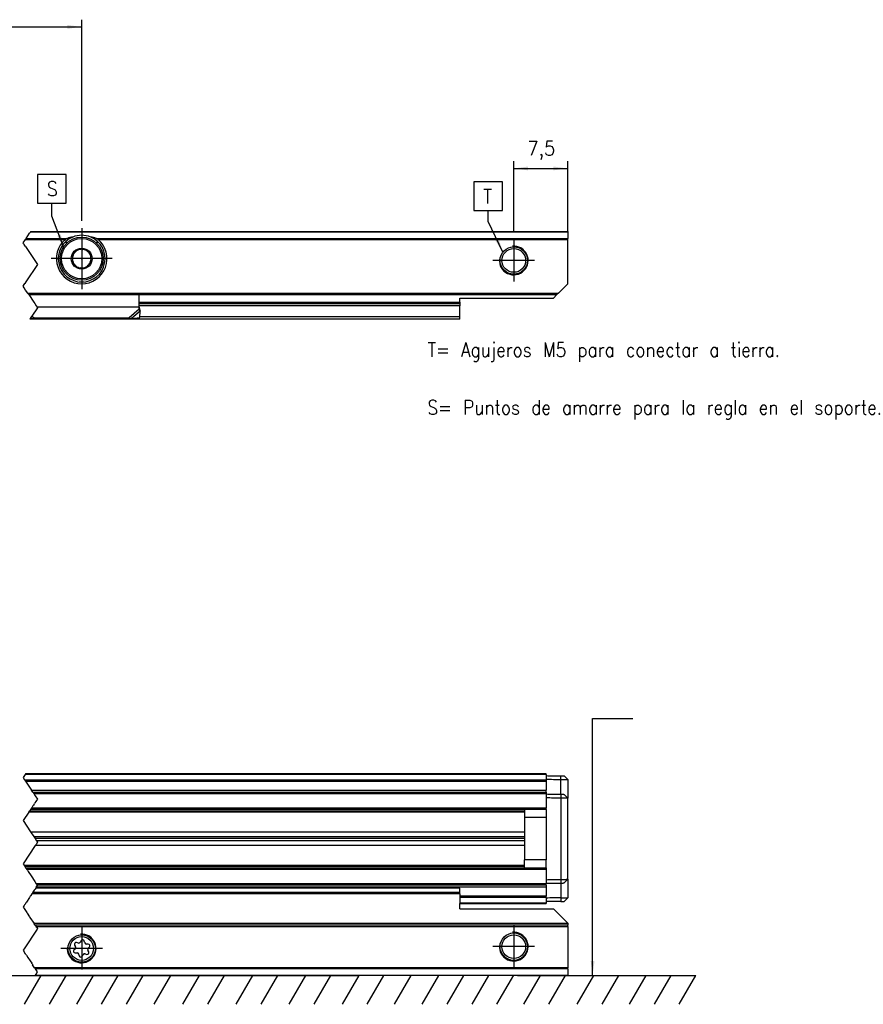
# Model space of a CAD drawing. Header units: millimetres. Extents: x -418 to 1850, y -684 to 1025.
# Tile 24 of 59: x 270 to 387, y 141 to 277. Entities that reach past the tile are written whole.
import ezdxf

# ---------------------------------------------------------------- set-up
doc = ezdxf.new("R2010")
doc.units = ezdxf.units.MM
doc.linetypes.add('DOT_CENTER', pattern=[14, 12, -1, 0, -1])
doc.layers.add('1', color=7, linetype='Continuous')
doc.styles.add('CONVERTER_12', font='txt.shx', dxfattribs={"width": 0.9})
doc.dimstyles.new('ME10_DIM_43', dxfattribs={"dimtxt": 2, "dimasz": 2, "dimexe": 1, "dimexo": 1, "dimgap": 1, "dimtad": 1, "dimdsep": 46, "dimtxsty": 'CONVERTER_12', "dimsah": 1, "dimcen": 0.09, "dimclrd": 2, "dimclre": 2, "dimclrt": 2, "dimadec": 0, "dimazin": 0, "dimtfac": 1, "dimtdec": 4, "dimtix": 1, "dimtmove": 0, "dimatfit": 3, "dimfxl": 1, "dimtolj": 1, "dimtzin": 0, "dimarcsym": 0})
doc.dimstyles.new('ME10_DIM_45', dxfattribs={"dimtxt": 2, "dimasz": 2, "dimexe": 1, "dimexo": 1, "dimgap": 1, "dimtad": 1, "dimdsep": 46, "dimtxsty": 'CONVERTER_12', "dimsah": 1, "dimcen": 0.09, "dimclrd": 2, "dimclre": 2, "dimclrt": 2, "dimadec": 0, "dimazin": 0, "dimtfac": 1, "dimtdec": 4, "dimtix": 1, "dimtmove": 0, "dimatfit": 3, "dimfxl": 1, "dimtolj": 1, "dimtzin": 0, "dimarcsym": 0})
doc.dimstyles.get("Standard").update_dxf_attribs({"dimtxt": 0.18, "dimasz": 0.18, "dimexe": 0.18, "dimexo": 0.0625, "dimgap": 0.09, "dimtad": 0, "dimtih": 1, "dimtoh": 1, "dimdec": 4, "dimzin": 0, "dimdsep": 46, "dimtxsty": 'Standard', "dimcen": 0.09, "dimadec": 0, "dimazin": 0, "dimtfac": 1, "dimtdec": 4, "dimtofl": 0, "dimtmove": 0, "dimatfit": 3, "dimfxl": 1, "dimtolj": 1, "dimtzin": 0, "dimarcsym": 0})

# ---------------------------------------------------------------- blocks, each defined once
blk = doc.blocks.new('REGLA_SV2-1140__7', base_point=(-299.89, 154.79))
at = {"color": 2, "linetype": 'DOT_CENTER'}
for p, q in [((270.74, 172.69), (270.47, 172.29)), ((270.47, 172.29), (270.69, 171.97)), ((270.81, 172.79), (270.74, 172.69)), ((270.69, 171.97), (270.81, 171.78)), ((270.81, 171.78), (271.64, 170.53)), ((271.83, 170.24), (271.64, 170.53)), ((271.83, 170.24), (271.97, 170.04)), ((271.97, 170.04), (272.17, 169.74)), ((272.17, 169.74), (272.47, 169.29)), ((271.73, 168.18), (271.63, 168.02)), ((271.83, 168.33), (271.73, 168.18)), ((271.91, 168.45), (271.83, 168.33)), ((272.01, 168.59), (271.91, 168.45)), ((272.01, 168.59), (272.08, 168.69)), ((272.12, 168.76), (272.08, 168.69)), ((272.25, 168.95), (272.12, 168.76)), ((272.33, 169.07), (272.25, 168.95)), ((272.47, 169.29), (272.33, 169.07)), ((271.27, 167.48), (270.47, 166.29)), ((271.27, 167.48), (271.4, 167.67)), ((271.49, 167.82), (271.4, 167.67)), ((271.54, 167.89), (271.49, 167.82)), ((271.63, 168.02), (271.54, 167.89)), ((270.47, 166.29), (271.51, 164.74)), ((271.51, 164.74), (271.6, 164.59)), ((271.6, 164.59), (271.95, 164.08)), ((271.95, 164.08), (272.14, 163.79)), ((272.17, 162.84), (270.47, 160.29)), ((272.14, 163.79), (272.33, 163.5)), ((272.27, 162.99), (272.17, 162.84)), ((272.47, 163.29), (272.27, 162.99)), ((272.33, 163.5), (272.47, 163.29)), ((270.47, 160.29), (270.6, 160.1)), ((270.73, 159.9), (270.6, 160.1)), ((270.73, 159.9), (270.83, 159.75)), ((270.83, 159.75), (270.88, 159.68)), ((270.88, 159.68), (270.96, 159.55)), ((270.96, 159.55), (271.07, 159.39)), ((271.07, 159.39), (271.17, 159.24)), ((271.17, 159.24), (271.58, 158.62)), ((271.58, 158.62), (272.11, 157.84)), ((272.11, 157.84), (272.31, 157.53)), ((272.31, 157.53), (272.44, 157.33)), ((272.31, 157.04), (272.47, 157.29)), ((272.47, 157.29), (272.44, 157.33)), ((271.56, 155.91), (271.48, 155.79)), ((271.71, 156.14), (271.56, 155.91)), ((271.73, 156.17), (271.71, 156.14)), ((271.83, 156.32), (271.73, 156.17)), ((271.84, 156.34), (271.83, 156.32)), ((272.03, 156.62), (271.84, 156.34)), ((272.13, 156.77), (272.03, 156.62)), ((272.22, 156.91), (272.13, 156.77)), ((272.23, 156.93), (272.22, 156.91)), ((272.31, 157.04), (272.23, 156.93)), ((270.87, 154.89), (270.81, 154.79)), ((270.94, 154.99), (270.87, 154.89)), ((271.35, 155.61), (270.94, 154.99)), ((271.47, 155.78), (271.35, 155.61)), ((271.48, 155.79), (271.47, 155.78))]:
    blk.add_line(p, q, dxfattribs=at)
at = {"color": 3, "linetype": 'Continuous'}
for p, q in [((343.11, 172.69), (270.74, 172.69)), ((345.13, 172), (345.13, 172.5)), ((270.69, 171.97), (343.11, 171.97)), ((270.81, 171.78), (343.11, 171.78)), ((345.13, 169.95), (345.13, 172)), ((271.64, 170.53), (343.11, 170.53)), ((271.97, 170.04), (343.11, 170.04)), ((345.13, 169.95), (345.13, 169.45)), ((345.13, 169.45), (345.13, 158.12)), ((340.11, 167.48), (271.27, 167.48)), ((271.4, 167.67), (340.11, 167.67)), ((343.11, 168.02), (271.63, 168.02)), ((343.11, 166.74), (343.11, 160.84)), ((270.6, 160.1), (340.11, 160.1)), ((340.11, 159.9), (270.73, 159.9)), ((270.96, 159.55), (343.11, 159.55)), ((343.11, 157.53), (272.31, 157.53)), ((345.13, 158.12), (345.13, 157.62)), ((345.13, 157.62), (345.13, 155.57)), ((343.11, 157.04), (272.31, 157.04)), ((343.11, 155.79), (331.11, 155.79)), ((343.11, 155.61), (331.11, 155.61)), ((331.11, 154.89), (343.11, 154.89)), ((345.13, 155.57), (345.13, 155.07))]:
    blk.add_line(p, q, dxfattribs=at)
at = {"color": 7, "linetype": 'Continuous'}
for p, q in [((343.11, 172.79), (270.81, 172.79)), ((343.11, 172.69), (343.11, 172.79)), ((343.11, 172.69), (343.11, 172.54)), ((343.11, 172.54), (343.11, 172.04)), ((346.11, 171.98), (345.61, 172.49)), ((343.11, 172.04), (343.11, 171.97)), ((343.11, 171.97), (343.11, 171.78)), ((343.11, 171.78), (343.11, 170.53)), ((346.11, 171.98), (346.11, 169.43)), ((271.83, 170.24), (343.11, 170.24)), ((343.11, 170.24), (343.11, 170.53)), ((343.11, 170.24), (343.11, 170.04)), ((343.11, 170.04), (343.11, 169.99)), ((343.11, 169.99), (343.11, 169.49)), ((346.11, 169.43), (345.61, 169.94)), ((343.11, 169.49), (343.11, 168.02)), ((346.11, 158.14), (346.11, 169.43)), ((343.11, 167.82), (271.49, 167.82)), ((340.11, 167.82), (340.11, 166.72)), ((343.11, 167.82), (343.11, 168.02)), ((343.11, 167.82), (343.11, 166.74)), ((343.11, 166.74), (340.11, 166.72)), ((340.11, 166.72), (340.11, 160.86)), ((271.51, 164.74), (340.11, 164.74)), ((271.95, 164.08), (340.11, 164.08)), ((340.11, 163.79), (272.14, 163.79)), ((340.11, 162.84), (272.17, 162.84)), ((340.11, 163.5), (272.33, 163.5)), ((340.11, 159.75), (340.11, 160.86)), ((343.11, 160.84), (340.11, 160.86)), ((343.11, 159.75), (343.11, 160.84)), ((270.83, 159.75), (343.11, 159.75)), ((343.11, 159.75), (343.11, 159.55)), ((343.11, 159.55), (343.11, 158.09)), ((343.11, 157.33), (272.44, 157.33)), ((343.11, 158.09), (343.11, 157.59)), ((343.11, 157.59), (343.11, 157.53)), ((343.11, 157.33), (343.11, 157.53)), ((343.11, 157.33), (343.11, 157.04)), ((345.61, 157.63), (346.11, 158.14)), ((346.11, 158.14), (346.11, 155.59)), ((343.11, 157.04), (343.11, 155.79)), ((331.11, 154.79), (343.11, 154.79)), ((343.11, 155.61), (343.11, 155.79)), ((343.11, 155.61), (343.11, 155.54)), ((343.11, 155.54), (343.11, 155.04)), ((343.11, 155.04), (343.11, 154.89)), ((343.11, 154.89), (343.11, 154.79)), ((345.61, 155.08), (346.11, 155.59))]:
    blk.add_line(p, q, dxfattribs=at)
for points, knots in [([(343.11, 172.54), (343.28, 172.53), (343.61, 172.53), (344.12, 172.52), (344.62, 172.51), (344.96, 172.5), (345.13, 172.5)], [0, 0, 0, 0, 0.500077, 1.000155, 1.508556, 2.014552, 2.014552, 2.014552, 2.014552]), ([(345.13, 172.5), (345.19, 172.5), (345.3, 172.5), (345.44, 172.5), (345.54, 172.49), (345.59, 172.49), (345.61, 172.49)], [0, 0, 0, 0, 0.1805819, 0.3443087, 0.4151086, 0.4859085, 0.4859085, 0.4859085, 0.4859085]), ([(343.11, 172.04), (343.28, 172.03), (343.61, 172.03), (344.12, 172.02), (344.62, 172.01), (344.96, 172), (345.13, 172)], [0, 0, 0, 0, 0.500077, 1.000155, 1.508957, 2.017759, 2.017759, 2.017759, 2.017759]), ([(345.13, 172), (345.17, 172), (345.26, 172), (345.43, 172), (345.61, 171.99), (345.79, 171.99), (345.92, 171.99), (346.01, 171.99), (346.06, 171.99), (346.1, 171.98), (346.11, 171.98), (346.11, 171.98)], [0, 0, 0, 0, 0.1345824, 0.2669708, 0.4950926, 0.6916023, 0.799075, 0.8835795, 0.9432858, 0.972824, 0.9826853, 0.9826853, 0.9826853, 0.9826853]), ([(343.11, 169.99), (343.28, 169.98), (343.61, 169.98), (344.12, 169.97), (344.62, 169.96), (344.96, 169.95), (345.13, 169.95)], [0, 0, 0, 0, 0.500077, 1.000155, 1.508957, 2.01776, 2.01776, 2.01776, 2.01776]), ([(345.13, 169.95), (345.19, 169.95), (345.3, 169.95), (345.44, 169.95), (345.54, 169.94), (345.59, 169.94), (345.61, 169.94)], [0, 0, 0, 0, 0.1773378, 0.3411015, 0.4119006, 0.4826997, 0.4826997, 0.4826997, 0.4826997]), ([(343.11, 169.49), (343.28, 169.48), (343.61, 169.48), (344.12, 169.47), (344.62, 169.46), (344.96, 169.45), (345.13, 169.45)], [0, 0, 0, 0, 0.500077, 1.000155, 1.508957, 2.017759, 2.017759, 2.017759, 2.017759]), ([(345.13, 169.45), (345.17, 169.45), (345.26, 169.45), (345.43, 169.45), (345.61, 169.44), (345.79, 169.44), (345.92, 169.44), (346.01, 169.44), (346.06, 169.44), (346.1, 169.43), (346.11, 169.43), (346.11, 169.43)], [0, 0, 0, 0, 0.1345824, 0.2669708, 0.4950926, 0.6916023, 0.799075, 0.8835795, 0.9432858, 0.9728294, 0.9826962, 0.9826962, 0.9826962, 0.9826962]), ([(343.11, 158.09), (343.28, 158.09), (343.61, 158.1), (344.12, 158.1), (344.62, 158.11), (344.96, 158.12), (345.13, 158.12)], [0, 0, 0, 0, 0.500077, 1.000155, 1.508957, 2.017759, 2.017759, 2.017759, 2.017759]), ([(343.11, 157.59), (343.28, 157.59), (343.61, 157.6), (344.12, 157.6), (344.62, 157.61), (344.96, 157.62), (345.13, 157.62)], [0, 0, 0, 0, 0.500077, 1.000155, 1.508957, 2.01776, 2.01776, 2.01776, 2.01776]), ([(345.13, 158.12), (345.17, 158.12), (345.26, 158.12), (345.43, 158.13), (345.61, 158.13), (345.79, 158.13), (345.92, 158.14), (346.01, 158.14), (346.06, 158.14), (346.1, 158.14), (346.11, 158.14), (346.11, 158.14)], [0, 0, 0, 0, 0.1345824, 0.2669708, 0.4950926, 0.6916023, 0.799075, 0.8835795, 0.9432858, 0.9728294, 0.9826962, 0.9826962, 0.9826962, 0.9826962]), ([(345.13, 157.62), (345.19, 157.62), (345.3, 157.62), (345.44, 157.63), (345.54, 157.63), (345.59, 157.63), (345.61, 157.63)], [0, 0, 0, 0, 0.1795472, 0.3411015, 0.4119006, 0.4826997, 0.4826997, 0.4826997, 0.4826997]), ([(345.13, 155.57), (344.96, 155.57), (344.62, 155.56), (344.12, 155.55), (343.61, 155.55), (343.28, 155.54), (343.11, 155.54)], [0, 0, 0, 0, 0.508802, 1.017604, 1.517682, 2.017759, 2.017759, 2.017759, 2.017759]), ([(345.13, 155.07), (344.96, 155.07), (344.62, 155.06), (344.12, 155.05), (343.61, 155.05), (343.28, 155.04), (343.11, 155.04)], [0, 0, 0, 0, 0.505996, 1.014397, 1.514475, 2.014552, 2.014552, 2.014552, 2.014552]), ([(345.13, 155.57), (345.17, 155.57), (345.26, 155.57), (345.43, 155.58), (345.61, 155.58), (345.79, 155.58), (345.92, 155.59), (346.01, 155.59), (346.06, 155.59), (346.1, 155.59), (346.11, 155.59), (346.11, 155.59)], [0, 0, 0, 0, 0.1345824, 0.2669708, 0.4950926, 0.6916023, 0.799075, 0.8835795, 0.9432858, 0.9728294, 0.9826962, 0.9826962, 0.9826962, 0.9826962]), ([(345.13, 155.07), (345.19, 155.07), (345.3, 155.07), (345.44, 155.08), (345.54, 155.08), (345.59, 155.08), (345.61, 155.08)], [0, 0, 0, 0, 0.182624, 0.3443087, 0.4151086, 0.4859085, 0.4859085, 0.4859085, 0.4859085])]:
    blk.add_open_spline(points, degree=3, knots=knots, dxfattribs=at)
blk = doc.blocks.new('SOPORTE_SV2__8', base_point=(-302.89, 144.79))
at = {"color": 2, "linetype": 'DOT_CENTER'}
for p, q in [((271.56, 155.91), (271.48, 155.79)), ((271.71, 156.14), (271.56, 155.91)), ((271.73, 156.17), (271.71, 156.14)), ((271.83, 156.32), (271.73, 156.17)), ((271.84, 156.34), (271.83, 156.32)), ((272.03, 156.62), (271.84, 156.34)), ((272.13, 156.77), (272.03, 156.62)), ((272.22, 156.91), (272.13, 156.77)), ((272.23, 156.93), (272.22, 156.91)), ((270.61, 154.5), (270.47, 154.29)), ((270.67, 154.59), (270.61, 154.5)), ((270.79, 154.76), (270.67, 154.59)), ((270.81, 154.79), (270.79, 154.76)), ((270.87, 154.89), (270.81, 154.79)), ((270.94, 154.99), (270.87, 154.89)), ((271.35, 155.61), (270.94, 154.99)), ((271.47, 155.78), (271.35, 155.61)), ((271.48, 155.79), (271.47, 155.78)), ((270.47, 154.29), (270.61, 154.08)), ((270.61, 154.08), (270.97, 153.54)), ((270.97, 153.54), (271.02, 153.46)), ((271.02, 153.46), (271.38, 152.92)), ((271.38, 152.92), (271.42, 152.86)), ((271.42, 152.86), (272.01, 151.99)), ((272.02, 151.97), (272.01, 151.99)), ((272.14, 151.79), (272.02, 151.97)), ((272.14, 151.79), (272.27, 151.59)), ((272.44, 151.24), (270.61, 148.5)), ((272.37, 151.44), (272.27, 151.59)), ((272.37, 151.44), (272.46, 151.31)), ((272.47, 151.29), (272.44, 151.24)), ((272.46, 151.31), (272.47, 151.29)), ((270.61, 148.5), (270.47, 148.29)), ((270.47, 148.29), (270.61, 148.08)), ((270.61, 148.08), (270.67, 147.99)), ((270.81, 147.79), (270.67, 147.99)), ((270.87, 147.69), (270.81, 147.79)), ((270.94, 147.59), (270.87, 147.69)), ((270.94, 147.59), (271.14, 147.29)), ((271.14, 147.29), (271.44, 146.84)), ((271.44, 146.84), (271.67, 146.49)), ((271.71, 146.43), (271.67, 146.49)), ((271.76, 146.36), (271.71, 146.43)), ((271.76, 146.36), (271.8, 146.29)), ((272.08, 145.87), (271.8, 146.29)), ((272.08, 145.87), (272.18, 145.73)), ((272.47, 145.29), (272.18, 145.73)), ((272.18, 144.85), (272.27, 144.99)), ((272.27, 144.99), (272.47, 145.29)), ((272.14, 144.79), (272.18, 144.85))]:
    blk.add_line(p, q, dxfattribs=at)
at = {"color": 3, "linetype": 'Continuous'}
for p, q in [((331.11, 156.14), (271.71, 156.14)), ((331.11, 156.32), (271.83, 156.32)), ((331.11, 156.91), (272.22, 156.91)), ((346.11, 151.99), (272.01, 151.99)), ((272.27, 151.59), (346.11, 151.59)), ((346.11, 145.87), (272.08, 145.87)), ((346.11, 145.73), (272.18, 145.73)), ((272.18, 144.85), (346.11, 144.85))]:
    blk.add_line(p, q, dxfattribs=at)
at = {"color": 7, "linetype": 'Continuous'}
for p, q in [((331.11, 156.93), (272.23, 156.93)), ((331.11, 156.32), (331.11, 156.91)), ((331.11, 156.14), (331.11, 156.32)), ((331.11, 156.14), (331.11, 154.79)), ((331.11, 154.04), (331.11, 154.79)), ((331.11, 154.04), (344.11, 154.04)), ((346.11, 152.04), (344.11, 154.04)), ((346.11, 151.79), (272.14, 151.79)), ((346.11, 152.04), (346.11, 151.99)), ((346.11, 151.99), (346.11, 151.79)), ((346.11, 151.59), (346.11, 151.79)), ((346.11, 151.59), (346.11, 145.87)), ((278.15, 149.29), (277.89, 149.35)), ((278.53, 149.62), (278.41, 149.4)), ((279.03, 149.32), (278.96, 149.57)), ((279.52, 149.15), (279.25, 149.15)), ((277.73, 148.51), (277.54, 148.32)), ((277.63, 149.01), (277.76, 148.78)), ((277.71, 147.93), (277.97, 147.92)), ((278.19, 147.76), (278.27, 147.5)), ((278.69, 147.45), (278.82, 147.68)), ((279.08, 147.78), (279.34, 147.72)), ((279.59, 148.06), (279.46, 148.29)), ((279.5, 148.56), (279.68, 148.75)), ((346.11, 145.73), (346.11, 145.87)), ((346.11, 145.73), (346.11, 144.85)), ((346.11, 144.79), (272.14, 144.79)), ((346.11, 144.85), (346.11, 144.79))]:
    blk.add_line(p, q, dxfattribs=at)
for centre, radius in [((278.61, 148.54), 1.9), ((338.61, 148.79), 1.9), ((338.61, 148.79), 1.65), ((278.61, 148.54), 1.65)]:
    blk.add_circle(centre, radius, dxfattribs=at)
for centre, start, end in [((277.83, 149.13), 76.5421, 209.4344), ((278.2, 149.52), 256.5421, 329.8481), ((278.74, 149.51), 16.1284, 149.8481), ((279.26, 149.38), 196.1284, 269.4344), ((279.51, 148.92), 316.1284, 89.4344), ((277.71, 148.16), 136.1284, 269.4344), ((277.56, 148.67), 316.1284, 29.4344), ((277.97, 147.69), 16.1294, 89.4344), ((279.02, 147.56), 76.1284, 149.4344), ((279.39, 147.95), 256.1284, 29.4344), ((279.67, 148.4), 136.1284, 209.4344), ((278.49, 147.57), 196.1294, 329.4344)]:
    blk.add_arc(centre, 0.233, start, end, dxfattribs=at)
blk.add_open_spline([(331.11, 156.91), (331.11, 156.91), (331.11, 156.92), (331.11, 156.93), (331.11, 156.93)], degree=3, dxfattribs=at)
at = {"layer": '1', "color": 2, "linetype": 'DOT_CENTER'}
for p, q in [((278.61, 151.44), (278.61, 145.64)), ((338.61, 151.69), (338.61, 145.89)), ((281.51, 148.54), (275.71, 148.54)), ((341.51, 148.79), (335.71, 148.79))]:
    blk.add_line(p, q, dxfattribs=at)
at = {"layer": '1', "color": 30, "linetype": 'Continuous'}
for centre in [(278.61, 148.54), (338.61, 148.79)]:
    blk.add_arc(centre, 2, 175, 95, dxfattribs=at)
blk = doc.blocks.new('REGLA_SV2-1140mm__10', base_point=(-302.89, 144.79))
for name, p in [('REGLA_SV2-1140__7', (-299.89, 154.79)), ('SOPORTE_SV2__8', (-302.89, 144.79))]:
    blk.add_blockref(name, p)
blk = doc.blocks.new('SOPORTE_SV2__50', base_point=(-302.89, 235.93))
at = {"color": 2, "linetype": 'DOT_CENTER'}
for p, q in [((270.89, 247.13), (271.38, 247.87)), ((271.48, 248.01), (271.38, 247.87)), ((271.52, 248.07), (271.48, 248.01)), ((270.47, 246.5), (270.79, 246.99)), ((270.56, 246.37), (270.47, 246.5)), ((270.56, 246.37), (270.61, 246.29)), ((270.79, 246.02), (270.61, 246.29)), ((270.89, 247.13), (270.79, 246.99)), ((270.79, 246.02), (272.47, 243.5)), ((272.47, 243.5), (270.86, 241.09)), ((270.47, 240.5), (270.61, 240.71)), ((270.61, 240.71), (270.63, 240.75)), ((270.63, 240.75), (270.72, 240.87)), ((270.73, 240.89), (270.72, 240.87)), ((270.86, 241.09), (270.73, 240.89)), ((270.61, 240.29), (270.47, 240.5)), ((270.83, 239.96), (270.61, 240.29)), ((271.12, 239.52), (270.83, 239.96)), ((271.12, 239.52), (271.15, 239.48)), ((271.15, 239.48), (271.26, 239.32)), ((271.26, 239.32), (271.96, 238.27)), ((271.96, 238.27), (272.09, 238.07)), ((272.09, 238.07), (272.28, 237.78)), ((272.47, 237.5), (271.71, 236.35)), ((272.28, 237.78), (272.42, 237.58)), ((272.42, 237.58), (272.47, 237.5)), ((271.56, 236.13), (271.42, 235.93)), ((271.61, 236.22), (271.56, 236.13)), ((271.71, 236.35), (271.61, 236.22))]:
    blk.add_line(p, q, dxfattribs=at)
at = {"color": 3, "linetype": 'Continuous'}
for p, q in [((346.11, 248.01), (271.48, 248.01)), ((270.79, 246.99), (276.34, 246.99)), ((270.89, 247.13), (276.62, 247.13)), ((280.6, 247.13), (346.11, 247.13)), ((280.88, 246.99), (346.11, 246.99)), ((278.25, 241.09), (278.97, 241.09)), ((271.12, 239.52), (344.81, 239.52)), ((286.61, 238.27), (331.11, 238.27)), ((286.61, 237.58), (272.42, 237.58)), ((286.61, 237.29), (285.2, 236.08)), ((286.72, 237.03), (285.53, 236.01)), ((331.11, 237.78), (286.61, 237.78)), ((271.71, 236.35), (272.02, 236.08)), ((331.11, 236.22), (286.7, 236.22))]:
    blk.add_line(p, q, dxfattribs=at)
at = {"color": 7, "linetype": 'Continuous'}
for p, q in [((271.52, 248.07), (346.11, 248.07)), ((346.11, 248.07), (346.11, 248.01)), ((346.11, 248.01), (346.11, 247.13)), ((276.62, 246.57), (276.26, 246.57)), ((280.96, 246.57), (280.6, 246.57)), ((346.11, 246.99), (346.11, 247.13)), ((346.11, 240.82), (346.11, 246.99)), ((277.28, 244.88), (277.57, 245.1)), ((277.33, 244.52), (277.28, 244.88)), ((278.14, 245.53), (278.43, 245.75)), ((278.43, 245.75), (278.76, 245.61)), ((279.42, 245.33), (279.76, 245.19)), ((279.76, 245.19), (279.81, 244.83)), ((277.46, 243.45), (277.41, 243.81)), ((277.8, 243.31), (277.46, 243.45)), ((279.94, 243.76), (279.65, 243.54)), ((279.89, 244.12), (279.94, 243.76)), ((278.79, 242.89), (278.46, 243.03)), ((279.08, 243.11), (278.79, 242.89)), ((346.11, 240.82), (344.81, 239.52)), ((271.26, 239.32), (344.61, 239.32)), ((286.61, 237.6), (286.61, 239.32)), ((344.61, 239.32), (344.11, 238.82)), ((344.81, 239.52), (344.61, 239.32)), ((286.61, 238.07), (331.11, 238.07)), ((331.11, 238.27), (331.11, 238.82)), ((331.11, 238.82), (344.11, 238.82)), ((331.11, 238.27), (331.11, 238.07)), ((331.11, 238.07), (331.11, 237.78)), ((286.61, 237.58), (286.61, 237.6)), ((286.61, 237.29), (286.61, 237.58)), ((286.67, 237.2), (286.72, 237.03)), ((286.7, 236.14), (286.72, 237.03)), ((331.11, 236.22), (331.11, 237.78)), ((331.11, 235.93), (271.42, 235.93)), ((271.56, 236.13), (271.69, 236.01)), ((272.02, 236.08), (285.2, 236.08)), ((285.53, 236.01), (286.7, 236.14)), ((331.11, 235.93), (331.11, 236.22))]:
    blk.add_line(p, q, dxfattribs=at)
for centre, radius in [((278.61, 244.32), 3), ((278.61, 244.32), 1.45), ((338.61, 244.07), 1.9), ((338.61, 244.07), 1.65), ((278.61, 244.32), 0.05)]:
    blk.add_circle(centre, radius, dxfattribs=at)
at = {"color": 3, "linetype": 'Continuous'}
blk.add_circle((278.61, 244.32), 2.8, dxfattribs=at)
at = {"color": 7, "linetype": 'Continuous'}
for radius, start, end in [(3.25, 67.3801, 112.6199), (3.5, 130.3552, 49.6448), (3.25, 112.6199, 67.3801), (1.3, 143.161, 171.2763), (1.3, 111.2763, 143.161), (1.3, 83.161, 111.2763), (1.3, 51.2763, 83.161), (1.3, 23.161, 51.2763), (1.3, 351.2763, 23.161), (1.3, 171.2763, 203.161), (1.3, 203.161, 231.2763), (1.3, 291.2763, 323.161), (1.3, 323.161, 351.2763), (1.3, 231.2763, 263.161), (1.3, 263.161, 291.2763)]:
    blk.add_arc((278.61, 244.32), radius, start, end, dxfattribs=at)
for points, knots in [([(276.62, 247.13), (276.6, 247.12), (276.55, 247.1), (276.49, 247.08), (276.44, 247.05), (276.41, 247.03), (276.37, 247.01), (276.35, 247), (276.34, 246.99)], [0, 0, 0, 0, 0.0793997, 0.1547809, 0.1981757, 0.2336515, 0.2752957, 0.3133325, 0.3133325, 0.3133325, 0.3133325]), ([(277.36, 247.32), (277.3, 247.31), (277.17, 247.28), (276.99, 247.24), (276.8, 247.19), (276.68, 247.15), (276.62, 247.13)], [0, 0, 0, 0, 0.1913805, 0.384016, 0.5730225, 0.7635471, 0.7635471, 0.7635471, 0.7635471]), ([(280.6, 247.13), (280.54, 247.15), (280.42, 247.19), (280.23, 247.24), (280.05, 247.28), (279.92, 247.31), (279.86, 247.32)], [0, 0, 0, 0, 0.1901218, 0.3787731, 0.571727, 0.763547, 0.763547, 0.763547, 0.763547]), ([(280.88, 246.99), (280.87, 247), (280.85, 247.01), (280.81, 247.03), (280.78, 247.05), (280.73, 247.08), (280.67, 247.1), (280.62, 247.12), (280.6, 247.13)], [0, 0, 0, 0, 0.0345343, 0.0796473, 0.1212916, 0.1585171, 0.2339141, 0.3133322, 0.3133322, 0.3133322, 0.3133322]), ([(286.61, 237.6), (286.61, 237.57), (286.61, 237.51), (286.62, 237.41), (286.64, 237.3), (286.66, 237.23), (286.67, 237.2)], [0, 0, 0, 0, 0.0890374, 0.1983431, 0.3017293, 0.4089232, 0.4089232, 0.4089232, 0.4089232]), ([(286.72, 237.03), (286.71, 237.05), (286.69, 237.09), (286.66, 237.16), (286.64, 237.22), (286.62, 237.27), (286.61, 237.29)], [0, 0, 0, 0, 0.0660342, 0.1356749, 0.2077706, 0.2833141, 0.2833141, 0.2833141, 0.2833141]), ([(271.69, 236.01), (271.72, 236.01), (271.77, 236.02), (271.86, 236.04), (271.94, 236.06), (272, 236.07), (272.02, 236.08)], [0, 0, 0, 0, 0.0797881, 0.1670936, 0.2491987, 0.3386073, 0.3386073, 0.3386073, 0.3386073]), ([(285.2, 236.08), (285.22, 236.07), (285.28, 236.06), (285.36, 236.04), (285.45, 236.02), (285.5, 236.01), (285.53, 236.01)], [0, 0, 0, 0, 0.0858283, 0.1715137, 0.2588192, 0.3386073, 0.3386073, 0.3386073, 0.3386073])]:
    blk.add_open_spline(points, degree=3, knots=knots, dxfattribs=at)
at = {"layer": '1', "color": 2, "linetype": 'DOT_CENTER'}
for p, q in [((278.61, 248.57), (278.61, 240.07)), ((338.61, 246.97), (338.61, 241.17)), ((282.86, 244.32), (274.36, 244.32)), ((341.51, 244.07), (335.71, 244.07))]:
    blk.add_line(p, q, dxfattribs=at)
at = {"layer": '1', "color": 30, "linetype": 'Continuous'}
blk.add_arc((338.61, 244.07), 2, 175, 95, dxfattribs=at)
blk.add_arc((338.61, 244.07), 2, 175, 95, dxfattribs=at)
blk = doc.blocks.new('*D107')
at = {"layer": '1', "color": 2, "linetype": 'Continuous'}
for p, q in [((29.61, 247.97), (29.61, 277.5)), ((29.61, 276.5), (278.61, 276.5)), ((278.61, 249.57), (278.61, 277.5))]:
    blk.add_line(p, q, dxfattribs=at)
at = {"layer": '1', "color": 2}
for points in [[(31.61, 276.76), (31.61, 276.23), (29.61, 276.5)], [(276.61, 276.23), (276.61, 276.76), (278.61, 276.5)]]:
    blk.add_solid(points, dxfattribs=at)
at = {"layer": '1', "color": 2, "insert": (146.98, 277.5), "char_height": 2, "attachment_point": 7, "rotation": 0.0001, "line_spacing_factor": 0.60024, "style": 'CONVERTER_12'}
blk.add_mtext('555', dxfattribs=at)
blk = doc.blocks.new('*D109')
at = {"layer": '1', "color": 2, "linetype": 'Continuous'}
for p, q in [((338.61, 247.97), (338.61, 257.84)), ((346.11, 247.99), (346.11, 257.84)), ((338.61, 256.84), (346.11, 256.84))]:
    blk.add_line(p, q, dxfattribs=at)
at = {"layer": '1', "color": 2}
for points in [[(340.61, 257.11), (340.61, 256.58), (338.61, 256.84)], [(344.11, 256.58), (344.11, 257.11), (346.11, 256.84)]]:
    blk.add_solid(points, dxfattribs=at)
at = {"layer": '1', "color": 2, "insert": (340.51, 258.04), "char_height": 2, "attachment_point": 7, "rotation": 0.0001, "line_spacing_factor": 0.60024, "style": 'CONVERTER_12'}
blk.add_mtext('7,5', dxfattribs=at)
blk = doc.blocks.new('Bottom1', base_point=(-215.388, 158.787))
at = {"layer": '1', "color": 2, "linetype": 'Continuous'}
for p, q in [((216.511, 144.787), (317.127, 144.787)), ((270.682, 140.787), (272.992, 144.787)), ((274.142, 140.787), (276.485, 144.845)), ((277.927, 140.787), (280.236, 144.787)), ((281.387, 140.787), (283.696, 144.787)), ((284.847, 140.787), (287.156, 144.787)), ((288.688, 140.787), (290.997, 144.787)), ((292.655, 140.787), (294.964, 144.787)), ((296.115, 140.787), (298.424, 144.787)), ((300.069, 140.787), (302.378, 144.787)), ((303.529, 140.787), (305.838, 144.787)), ((307.443, 140.787), (309.753, 144.787)), ((310.903, 140.787), (313.213, 144.787)), ((314.817, 140.787), (317.127, 144.787)), ((318.277, 140.787), (320.587, 144.787)), ((322.062, 140.787), (324.371, 144.787)), ((325.903, 140.787), (328.213, 144.787)), ((329.363, 140.787), (331.673, 144.787)), ((332.823, 140.787), (335.133, 144.787)), ((336.283, 140.787), (338.626, 144.845)), ((339.112, 144.787), (363.913, 144.787)), ((340.024, 140.787), (342.334, 144.787)), ((343.484, 140.787), (345.794, 144.787)), ((347.439, 140.787), (349.748, 144.787)), ((350.899, 140.787), (353.208, 144.787)), ((354.683, 140.787), (356.993, 144.787)), ((358.143, 140.787), (360.453, 144.787)), ((361.603, 140.787), (363.913, 144.787))]:
    blk.add_line(p, q, dxfattribs=at)
at = {"layer": '1', "color": 2}
blk.add_solid([(349.301, 146.787), (349.827, 146.787), (349.564, 144.787)], dxfattribs=at)
blk.add_blockref('REGLA_SV2-1140mm__10', (-302.888, 144.787))
at = {"layer": '1', "color": 2, "linetype": 'Continuous', "has_arrowhead": 0}
blk.add_leader([(349.564, 144.787), (349.564, 180.48), (355.138, 180.48)], dimstyle='Standard', dxfattribs=at)
blk = doc.blocks.new('Top1', base_point=(-215.39, 242))
at = {"layer": '1', "color": 2}
for points in [[(272.461, 256.025), (272.461, 252.025), (276.461, 252.025), (276.461, 256.025)], [(333.061, 254.984), (333.061, 250.984), (337.061, 250.984), (337.061, 254.984)]]:
    blk.add_lwpolyline(points, close=True, dxfattribs=at)
for points in [[(275.221, 247.492), (275.712, 247.682), (276.185, 245.721)], [(336.004, 246.926), (336.478, 247.156), (337.114, 245.242)]]:
    blk.add_solid(points, dxfattribs=at)
blk.add_blockref('SOPORTE_SV2__50', (-302.89, 235.929))
at = {"layer": '1', "color": 2, "style": 'CONVERTER_12', "width": 0.9}
for s, p in [('S', (273.761, 253.025)), ('T', (334.361, 251.984))]:
    blk.add_text(s, height=2, dxfattribs=at).set_placement(p)
at = {"layer": '1', "color": 2, "insert": (326.627, 221.993), "char_height": 2, "attachment_point": 7, "line_spacing_factor": 1.20048, "style": 'CONVERTER_12'}
blk.add_mtext('T= Agujeros M5 para conectar a tierra. \\P \\PS= Puntos de amarre para la regla en el soporte.', dxfattribs=at)
at = {"layer": '1'}
for base, p1, p2, dimstyle, picture, middle in [((29.61, 276.497), (278.61, 248.571), (29.61, 246.971), 'ME10_DIM_43', '*D107', (149.383, 278.497)), ((338.61, 256.844), (346.11, 246.988), (338.61, 246.971), 'ME10_DIM_45', '*D109', (342.36, 258.944))]:
    dim = blk.add_linear_dim(base=base, p1=p1, p2=p2, dimstyle=dimstyle, dxfattribs=at)
    dim.commit()
    dim.dimension.update_dxf_attribs({"geometry": picture, "text_midpoint": middle, "text_rotation": 0.00014})
at = {"layer": '1', "color": 2, "linetype": 'Continuous', "has_arrowhead": 0}
for points in [[(276.185, 245.721), (274.461, 250.196), (274.461, 252.025)], [(337.114, 245.242), (335.061, 249.472), (335.061, 250.984)]]:
    blk.add_leader(points, dimstyle='Standard', dxfattribs=at)

msp = doc.modelspace()

# ---------------------------------------------------------------- block references
for name, p in [('Top1', (-215.39, 242)), ('Bottom1', (-215.39, 158.79))]:
    msp.add_blockref(name, p)

doc.saveas('drawing.dxf')
